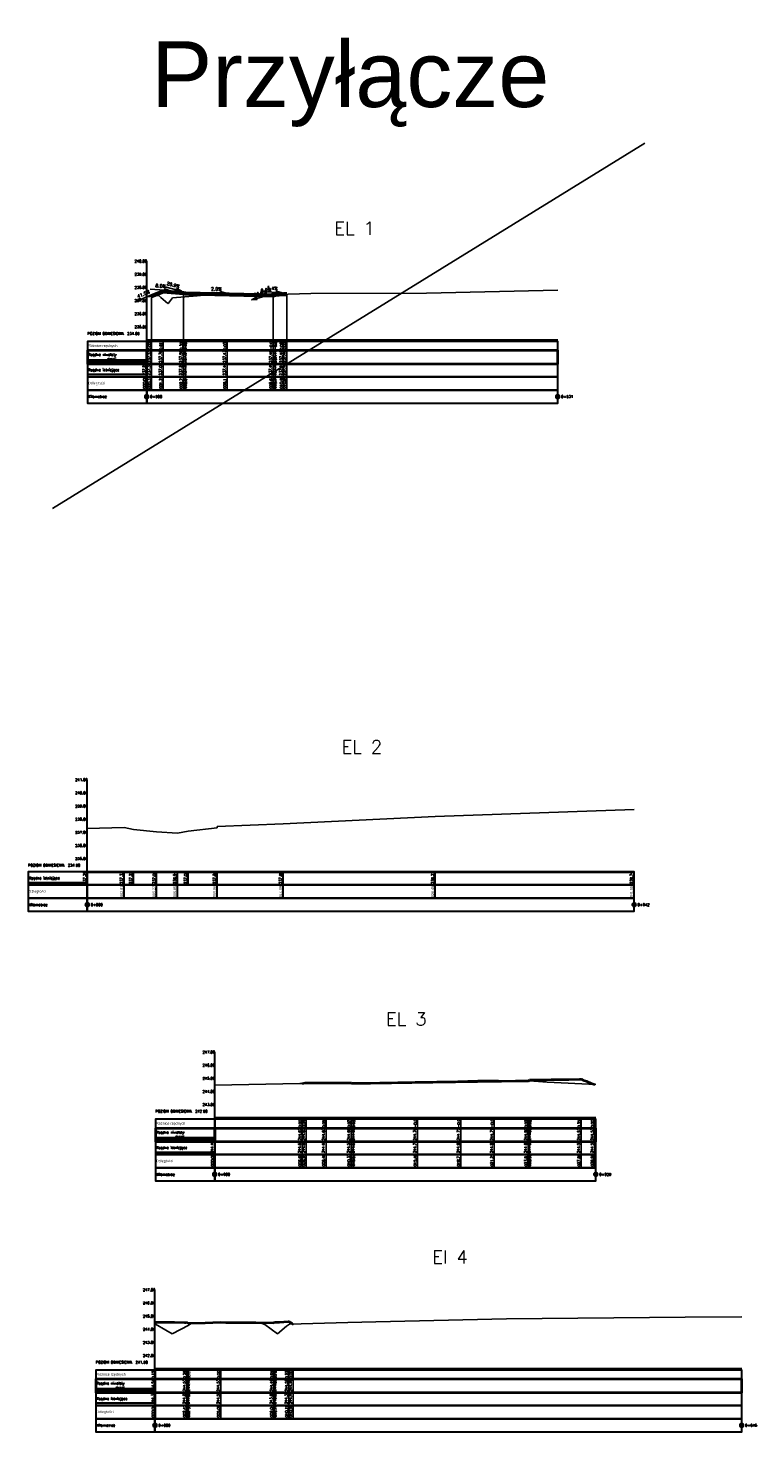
# Model space of a CAD drawing. Header units: metres. Extents: x 6535164 to 6537212, y 5563307 to 5565590.
# Tile 19 of 24: x 6536793 to 6536848, y 5563889 to 5563996. Entities that reach past the tile are written whole.
import ezdxf

# ---------------------------------------------------------------- set-up
doc = ezdxf.new("R2010")
doc.units = ezdxf.units.M
for name, color, linetype in [('C-DROGI-PROFILE', 7, 'Continuous'), ('C-DROGI-PROFILE-ETYKIETY', 7, 'Continuous'), ('C-DROGI-PROFILE-WIDOKI', 7, 'Continuous'), ('C-DROGI-PROFILE-WIDOKI-ETYKIETY', 7, 'Continuous')]:
    doc.layers.add(name, color=color, linetype=linetype)
doc.styles.add('arial', font='arial.ttf', dxfattribs={"height": 2})
doc.styles.add('MtXpl_Microsoft_Sans', font='micross.ttf')
doc.styles.get("Standard").update_dxf_attribs({"font": 'simplex.shx'})

msp = doc.modelspace()

# ---------------------------------------------------------------- hatches: boundary and pattern name
for points in [[(6536801.741, 5563975.27), (6536801.664, 5563975.455), (6536801.308, 5563975.198)], [(6536803.534, 5563976.155), (6536803.518, 5563975.955), (6536803.952, 5563976.021)], [(6536804.436, 5563976.186), (6536804.384, 5563975.993), (6536804.823, 5563975.979)], [(6536807.775, 5563975.947), (6536807.771, 5563975.747), (6536808.201, 5563975.838)], [(6536810.559, 5563975.34), (6536810.507, 5563975.533), (6536810.12, 5563975.326)], [(6536810.912, 5563975.626), (6536810.896, 5563975.826), (6536810.478, 5563975.692)], [(6536812.029, 5563975.987), (6536812.018, 5563975.787), (6536812.451, 5563975.864)]]:
    msp.add_hatch(color=256).paths.add_polyline_path(points)
at = {"linetype": 'ByBlock', "lineweight": -2}
for points in [[(6536802.162, 5563968.072), (6536802.162, 5563968.115, 0.4142136), (6536802.012, 5563967.965, 0.4142136), (6536802.162, 5563967.815), (6536802.162, 5563967.858, -0.4142136), (6536802.055, 5563967.965, -0.4142136)], [(6536802.162, 5563967.858, 0.4142136), (6536802.269, 5563967.965, 0.4142136), (6536802.162, 5563968.072)], [(6536833.395, 5563968.072), (6536833.395, 5563968.115, 0.4142136), (6536833.245, 5563967.965, 0.4142136), (6536833.395, 5563967.815), (6536833.395, 5563967.858, -0.4142136), (6536833.288, 5563967.965, -0.4142136)], [(6536833.395, 5563967.858, 0.4142136), (6536833.502, 5563967.965, 0.4142136), (6536833.395, 5563968.072)], [(6536797.648, 5563929.45), (6536797.648, 5563929.493, 0.4142136), (6536797.498, 5563929.343, 0.4142136), (6536797.648, 5563929.193), (6536797.648, 5563929.236, -0.4142136), (6536797.541, 5563929.343, -0.4142136)], [(6536797.648, 5563929.236, 0.4142136), (6536797.755, 5563929.343, 0.4142136), (6536797.648, 5563929.45)], [(6536839.197, 5563929.45), (6536839.197, 5563929.493, 0.4142136), (6536839.047, 5563929.343, 0.4142136), (6536839.197, 5563929.193), (6536839.197, 5563929.236, -0.4142136), (6536839.09, 5563929.343, -0.4142136)], [(6536839.197, 5563929.236, 0.4142136), (6536839.304, 5563929.343, 0.4142136), (6536839.197, 5563929.45)], [(6536807.327, 5563908.951), (6536807.327, 5563908.994, 0.4142136), (6536807.177, 5563908.844, 0.4142136), (6536807.327, 5563908.694), (6536807.327, 5563908.736, -0.4142136), (6536807.219, 5563908.844, -0.4142136)], [(6536836.288, 5563908.951), (6536836.288, 5563908.994, 0.4142136), (6536836.138, 5563908.844, 0.4142136), (6536836.288, 5563908.694), (6536836.288, 5563908.736, -0.4142136), (6536836.181, 5563908.844, -0.4142136)], [(6536807.327, 5563908.736, 0.4142136), (6536807.434, 5563908.844, 0.4142136), (6536807.327, 5563908.951)], [(6536836.288, 5563908.736, 0.4142136), (6536836.395, 5563908.844, 0.4142136), (6536836.288, 5563908.951)], [(6536802.788, 5563889.873), (6536802.788, 5563889.916, 0.4142136), (6536802.638, 5563889.766, 0.4142136), (6536802.788, 5563889.616), (6536802.788, 5563889.659, -0.4142136), (6536802.681, 5563889.766, -0.4142136)], [(6536802.788, 5563889.659, 0.4142136), (6536802.896, 5563889.766, 0.4142136), (6536802.788, 5563889.873)], [(6536847.374, 5563889.873), (6536847.374, 5563889.916, 0.4142136), (6536847.224, 5563889.766, 0.4142136), (6536847.374, 5563889.616), (6536847.374, 5563889.659, -0.4142136), (6536847.267, 5563889.766, -0.4142136)], [(6536847.374, 5563889.659, 0.4142136), (6536847.481, 5563889.766, 0.4142136), (6536847.374, 5563889.873)]]:
    msp.add_hatch(color=0, dxfattribs=at).paths.add_polyline_path(points)

# ---------------------------------------------------------------- linework, layer by layer
at = {"color": 6}
msp.add_line((6536795.015, 5563959.462), (6536840.017, 5563987.232), dxfattribs=at)
for p, q in [((6536803.352, 5563976.374), (6536804.41, 5563976.09)), ((6536801.308, 5563975.198), (6536801.664, 5563975.455)), ((6536801.308, 5563975.198), (6536801.741, 5563975.27)), ((6536801.741, 5563975.27), (6536801.664, 5563975.455)), ((6536802.714, 5563975.782), (6536801.703, 5563975.362)), ((6536802.434, 5563976.142), (6536803.526, 5563976.055)), ((6536803.534, 5563976.155), (6536803.518, 5563975.955)), ((6536803.952, 5563976.021), (6536803.518, 5563975.955)), ((6536803.952, 5563976.021), (6536803.534, 5563976.155)), ((6536804.436, 5563976.186), (6536804.384, 5563975.993)), ((6536804.823, 5563975.979), (6536804.384, 5563975.993)), ((6536804.823, 5563975.979), (6536804.436, 5563976.186)), ((6536806.678, 5563975.869), (6536807.773, 5563975.847)), ((6536807.775, 5563975.947), (6536807.771, 5563975.747)), ((6536808.201, 5563975.838), (6536807.771, 5563975.747)), ((6536808.201, 5563975.838), (6536807.775, 5563975.947)), ((6536810.12, 5563975.326), (6536810.507, 5563975.533)), ((6536810.12, 5563975.326), (6536810.559, 5563975.34)), ((6536810.478, 5563975.692), (6536810.896, 5563975.826)), ((6536810.478, 5563975.692), (6536810.912, 5563975.626)), ((6536810.559, 5563975.34), (6536810.507, 5563975.533)), ((6536811.591, 5563975.721), (6536810.533, 5563975.437)), ((6536810.912, 5563975.626), (6536810.896, 5563975.826)), ((6536811.996, 5563975.813), (6536810.904, 5563975.726)), ((6536810.93, 5563975.946), (6536812.024, 5563975.887)), ((6536812.029, 5563975.987), (6536812.018, 5563975.787)), ((6536812.451, 5563975.864), (6536812.018, 5563975.787)), ((6536812.451, 5563975.864), (6536812.029, 5563975.987))]:
    msp.add_line(p, q)
at = {"color": 0, "linetype": 'ByBlock', "lineweight": -2}
for p, q in [((6536802.162, 5563968.072), (6536802.162, 5563968.115)), ((6536802.162, 5563968.072), (6536802.162, 5563967.858)), ((6536802.162, 5563967.858), (6536802.162, 5563967.815)), ((6536833.395, 5563968.072), (6536833.395, 5563968.115)), ((6536833.395, 5563968.072), (6536833.395, 5563967.858)), ((6536833.395, 5563967.858), (6536833.395, 5563967.815)), ((6536797.648, 5563929.45), (6536797.648, 5563929.493)), ((6536797.648, 5563929.45), (6536797.648, 5563929.236)), ((6536839.197, 5563929.45), (6536839.197, 5563929.493)), ((6536839.197, 5563929.45), (6536839.197, 5563929.236)), ((6536797.648, 5563929.236), (6536797.648, 5563929.193)), ((6536839.197, 5563929.236), (6536839.197, 5563929.193)), ((6536807.327, 5563908.951), (6536807.327, 5563908.994)), ((6536836.288, 5563908.951), (6536836.288, 5563908.994)), ((6536807.327, 5563908.951), (6536807.327, 5563908.736)), ((6536807.327, 5563908.736), (6536807.327, 5563908.694)), ((6536836.288, 5563908.951), (6536836.288, 5563908.736)), ((6536836.288, 5563908.736), (6536836.288, 5563908.694)), ((6536802.788, 5563889.873), (6536802.788, 5563889.916)), ((6536802.788, 5563889.873), (6536802.788, 5563889.659)), ((6536847.374, 5563889.873), (6536847.374, 5563889.916)), ((6536847.374, 5563889.873), (6536847.374, 5563889.659)), ((6536802.788, 5563889.659), (6536802.788, 5563889.616)), ((6536847.374, 5563889.659), (6536847.374, 5563889.616))]:
    msp.add_line(p, q, dxfattribs=at)
at = {"lineweight": 30, "ltscale": 5}
msp.add_line((6536802.818, 5563897.466), (6536802.819, 5563897.609), dxfattribs=at)
at = {"color": 0, "linetype": 'ByBlock', "lineweight": -2}
for centre, radius in [((6536802.162, 5563967.965), 0.15), ((6536802.162, 5563967.965), 0.107), ((6536833.395, 5563967.965), 0.15), ((6536833.395, 5563967.965), 0.107), ((6536797.648, 5563929.343), 0.15), ((6536797.648, 5563929.343), 0.107), ((6536839.197, 5563929.343), 0.15), ((6536839.197, 5563929.343), 0.107), ((6536807.327, 5563908.844), 0.15), ((6536836.288, 5563908.844), 0.15), ((6536807.327, 5563908.844), 0.107), ((6536836.288, 5563908.844), 0.107), ((6536802.788, 5563889.766), 0.15), ((6536802.788, 5563889.766), 0.107), ((6536847.374, 5563889.766), 0.15), ((6536847.374, 5563889.766), 0.107)]:
    msp.add_circle(centre, radius, dxfattribs=at)
at = {"layer": 'C-DROGI-PROFILE', "color": 94, "linetype": 'Continuous', "lineweight": -3}
for p, q in [((6536802.162, 5563975.552), (6536802.63, 5563975.611)), ((6536802.63, 5563975.611), (6536803.074, 5563975.663)), ((6536803.074, 5563975.663), (6536803.248, 5563975.502)), ((6536803.248, 5563975.502), (6536803.776, 5563975.034)), ((6536803.81, 5563975.07), (6536804.128, 5563975.474)), ((6536804.128, 5563975.474), (6536805.994, 5563975.623)), ((6536805.994, 5563975.623), (6536806.792, 5563975.695)), ((6536806.792, 5563975.695), (6536807.006, 5563975.698)), ((6536807.006, 5563975.698), (6536810.902, 5563975.71)), ((6536810.902, 5563975.71), (6536811.201, 5563975.707)), ((6536811.201, 5563975.707), (6536811.585, 5563975.705)), ((6536811.585, 5563975.705), (6536812.048, 5563975.721)), ((6536812.048, 5563975.721), (6536814.641, 5563975.804)), ((6536814.641, 5563975.804), (6536823.435, 5563975.841)), ((6536823.435, 5563975.841), (6536833.395, 5563976.05)), ((6536803.776, 5563975.034), (6536803.81, 5563975.07)), ((6536812.538, 5563935.497), (6536824.094, 5563936.058)), ((6536824.094, 5563936.058), (6536839.197, 5563936.586)), ((6536797.648, 5563935.13), (6536800.458, 5563935.211)), ((6536800.458, 5563935.211), (6536801.148, 5563935.064)), ((6536801.148, 5563935.064), (6536802.918, 5563934.888)), ((6536802.918, 5563934.888), (6536804.498, 5563934.781)), ((6536804.498, 5563934.781), (6536805.318, 5563934.936)), ((6536805.318, 5563934.936), (6536807.512, 5563935.182)), ((6536807.512, 5563935.182), (6536807.519, 5563935.3)), ((6536807.519, 5563935.3), (6536812.538, 5563935.497)), ((6536807.327, 5563915.622), (6536813.807, 5563915.761)), ((6536813.807, 5563915.761), (6536813.873, 5563915.762)), ((6536813.873, 5563915.762), (6536813.945, 5563915.762)), ((6536813.945, 5563915.762), (6536813.948, 5563915.762)), ((6536813.948, 5563915.762), (6536814.037, 5563915.766)), ((6536814.037, 5563915.766), (6536814.071, 5563915.763)), ((6536814.071, 5563915.763), (6536814.125, 5563915.769)), ((6536814.125, 5563915.769), (6536814.477, 5563915.766)), ((6536814.477, 5563915.766), (6536814.917, 5563915.766)), ((6536814.917, 5563915.766), (6536817.842, 5563915.736)), ((6536817.842, 5563915.736), (6536819.23, 5563915.783)), ((6536819.23, 5563915.783), (6536820.291, 5563915.806)), ((6536820.291, 5563915.806), (6536821.37, 5563915.833)), ((6536821.37, 5563915.833), (6536823.625, 5563915.88)), ((6536823.625, 5563915.88), (6536824.168, 5563915.881)), ((6536824.168, 5563915.881), (6536824.174, 5563915.881)), ((6536824.174, 5563915.881), (6536825.048, 5563915.909)), ((6536825.048, 5563915.909), (6536827.334, 5563915.984)), ((6536827.334, 5563915.984), (6536828.885, 5563915.97)), ((6536828.885, 5563915.97), (6536830.226, 5563915.963)), ((6536830.226, 5563915.963), (6536830.842, 5563915.948)), ((6536830.842, 5563915.948), (6536831.249, 5563915.944)), ((6536831.249, 5563915.944), (6536832.584, 5563915.852)), ((6536832.584, 5563915.852), (6536836.288, 5563915.671)), ((6536802.788, 5563897.476), (6536802.818, 5563897.466)), ((6536802.818, 5563897.466), (6536803.621, 5563896.995)), ((6536804.088, 5563896.71), (6536805.366, 5563897.393)), ((6536805.366, 5563897.393), (6536805.425, 5563897.426)), ((6536805.425, 5563897.426), (6536805.594, 5563897.539)), ((6536805.594, 5563897.539), (6536805.826, 5563897.547)), ((6536805.826, 5563897.547), (6536808.181, 5563897.608)), ((6536808.181, 5563897.608), (6536810.385, 5563897.547)), ((6536810.385, 5563897.547), (6536810.522, 5563897.558)), ((6536810.522, 5563897.558), (6536810.523, 5563897.558)), ((6536810.523, 5563897.558), (6536810.653, 5563897.568)), ((6536810.653, 5563897.568), (6536810.716, 5563897.552)), ((6536810.716, 5563897.552), (6536811.015, 5563897.476)), ((6536811.015, 5563897.476), (6536811.055, 5563897.469)), ((6536811.055, 5563897.469), (6536811.126, 5563897.421)), ((6536811.126, 5563897.421), (6536812.099, 5563896.731)), ((6536812.099, 5563896.731), (6536812.793, 5563897.316)), ((6536812.793, 5563897.316), (6536813.002, 5563897.46)), ((6536813.002, 5563897.46), (6536817.443, 5563897.576)), ((6536817.443, 5563897.576), (6536819.586, 5563897.647)), ((6536819.586, 5563897.647), (6536829.493, 5563897.865)), ((6536829.493, 5563897.865), (6536843.092, 5563897.988)), ((6536843.092, 5563897.988), (6536847.374, 5563898.004)), ((6536803.621, 5563896.995), (6536804.088, 5563896.71))]:
    msp.add_line(p, q, dxfattribs=at)
at = {"layer": 'C-DROGI-PROFILE', "color": 10, "linetype": 'Continuous', "lineweight": 60}
for p, q in [((6536802.534, 5563975.599), (6536803.412, 5563975.964)), ((6536803.412, 5563975.964), (6536804.952, 5563975.84)), ((6536804.952, 5563975.84), (6536805.102, 5563975.8)), ((6536805.102, 5563975.8), (6536811.772, 5563975.667)), ((6536811.772, 5563975.667), (6536811.921, 5563975.707)), ((6536811.921, 5563975.707), (6536812.562, 5563975.758)), ((6536812.562, 5563975.758), (6536812.806, 5563975.745))]:
    msp.add_line(p, q, dxfattribs=at)
at = {"layer": 'C-DROGI-PROFILE', "color": 1, "linetype": 'Continuous', "lineweight": 40}
for p, q in [((6536813.978, 5563915.762), (6536814.197, 5563915.799)), ((6536814.197, 5563915.799), (6536814.262, 5563915.81)), ((6536814.262, 5563915.81), (6536814.282, 5563915.814)), ((6536814.282, 5563915.814), (6536814.966, 5563915.812)), ((6536814.966, 5563915.812), (6536815.166, 5563915.811)), ((6536815.166, 5563915.811), (6536815.713, 5563915.809)), ((6536815.713, 5563915.809), (6536816.145, 5563915.807)), ((6536816.145, 5563915.807), (6536816.382, 5563915.806)), ((6536816.382, 5563915.806), (6536816.84, 5563915.804)), ((6536816.84, 5563915.804), (6536816.89, 5563915.803)), ((6536816.89, 5563915.803), (6536817.136, 5563915.802)), ((6536817.136, 5563915.802), (6536817.2, 5563915.801)), ((6536817.2, 5563915.801), (6536817.377, 5563915.8)), ((6536817.377, 5563915.8), (6536817.562, 5563915.802)), ((6536817.562, 5563915.802), (6536817.7, 5563915.804)), ((6536817.7, 5563915.804), (6536817.76, 5563915.789)), ((6536817.76, 5563915.789), (6536817.861, 5563915.765)), ((6536817.861, 5563915.765), (6536818.105, 5563915.77)), ((6536818.105, 5563915.77), (6536818.14, 5563915.77)), ((6536818.14, 5563915.77), (6536818.984, 5563915.785)), ((6536818.984, 5563915.785), (6536819.157, 5563915.788)), ((6536819.157, 5563915.788), (6536819.869, 5563915.799)), ((6536819.869, 5563915.799), (6536820.19, 5563915.805)), ((6536820.19, 5563915.805), (6536820.76, 5563915.814)), ((6536820.76, 5563915.814), (6536821.238, 5563915.822)), ((6536821.238, 5563915.822), (6536821.657, 5563915.828)), ((6536821.657, 5563915.828), (6536822.303, 5563915.838)), ((6536822.303, 5563915.838), (6536822.561, 5563915.842)), ((6536822.561, 5563915.842), (6536823.387, 5563915.855)), ((6536823.387, 5563915.855), (6536823.454, 5563915.856)), ((6536823.454, 5563915.856), (6536823.909, 5563915.863)), ((6536823.909, 5563915.863), (6536824.21, 5563915.867)), ((6536824.21, 5563915.867), (6536824.47, 5563915.871)), ((6536824.47, 5563915.871), (6536824.49, 5563915.872)), ((6536824.49, 5563915.872), (6536824.589, 5563915.873)), ((6536824.589, 5563915.873), (6536825.615, 5563915.888)), ((6536825.615, 5563915.888), (6536826.361, 5563915.899)), ((6536826.361, 5563915.899), (6536826.726, 5563915.904)), ((6536826.726, 5563915.904), (6536826.74, 5563915.904)), ((6536826.74, 5563915.904), (6536826.763, 5563915.904)), ((6536826.763, 5563915.904), (6536826.764, 5563915.904)), ((6536826.764, 5563915.904), (6536827.292, 5563915.912)), ((6536826.764, 5563915.904), (6536826.764, 5563915.904)), ((6536827.292, 5563915.912), (6536827.936, 5563915.921)), ((6536827.936, 5563915.921), (6536828.403, 5563915.927)), ((6536828.403, 5563915.927), (6536829.134, 5563915.937)), ((6536829.134, 5563915.937), (6536830.185, 5563915.951)), ((6536830.185, 5563915.951), (6536830.361, 5563915.954)), ((6536830.361, 5563915.954), (6536831.183, 5563915.965)), ((6536831.183, 5563915.965), (6536831.183, 5563915.926)), ((6536831.183, 5563915.905), (6536831.202, 5563915.945)), ((6536831.183, 5563915.926), (6536831.183, 5563915.905)), ((6536831.202, 5563915.945), (6536831.24, 5563916.025)), ((6536831.24, 5563916.025), (6536831.434, 5563916.025)), ((6536831.434, 5563916.025), (6536831.467, 5563916.025)), ((6536831.467, 5563916.025), (6536831.619, 5563916.027)), ((6536831.619, 5563916.027), (6536832.525, 5563916.039)), ((6536832.525, 5563916.039), (6536832.908, 5563916.044)), ((6536832.908, 5563916.044), (6536833.745, 5563916.054)), ((6536833.745, 5563916.054), (6536834.232, 5563916.061)), ((6536834.232, 5563916.061), (6536835.051, 5563916.071)), ((6536835.051, 5563916.071), (6536835.051, 5563916.071)), ((6536835.051, 5563916.071), (6536835.051, 5563916.071)), ((6536835.051, 5563916.071), (6536835.101, 5563916.071)), ((6536835.101, 5563916.071), (6536835.189, 5563916.071)), ((6536835.189, 5563916.071), (6536835.192, 5563916.072)), ((6536835.192, 5563916.072), (6536835.193, 5563916.072)), ((6536835.193, 5563916.072), (6536835.34, 5563916.015)), ((6536835.34, 5563916.015), (6536835.594, 5563915.917)), ((6536835.594, 5563915.917), (6536835.918, 5563915.789)), ((6536835.918, 5563915.789), (6536836.207, 5563915.675)), ((6536802.788, 5563897.609), (6536803.299, 5563897.607)), ((6536803.299, 5563897.607), (6536803.706, 5563897.605)), ((6536803.706, 5563897.605), (6536803.949, 5563897.603)), ((6536803.949, 5563897.603), (6536804.281, 5563897.601)), ((6536804.281, 5563897.601), (6536805.03, 5563897.596)), ((6536805.03, 5563897.596), (6536805.06, 5563897.596)), ((6536805.06, 5563897.596), (6536805.133, 5563897.596)), ((6536805.133, 5563897.596), (6536805.142, 5563897.596)), ((6536805.142, 5563897.596), (6536805.283, 5563897.597)), ((6536805.283, 5563897.597), (6536805.289, 5563897.578)), ((6536805.289, 5563897.578), (6536805.32, 5563897.478)), ((6536805.32, 5563897.537), (6536806.598, 5563897.569)), ((6536805.32, 5563897.489), (6536805.32, 5563897.537)), ((6536805.32, 5563897.478), (6536805.32, 5563897.489)), ((6536806.598, 5563897.569), (6536807.771, 5563897.598)), ((6536807.771, 5563897.598), (6536808.165, 5563897.595)), ((6536808.165, 5563897.595), (6536808.369, 5563897.593)), ((6536808.369, 5563897.593), (6536809.038, 5563897.586)), ((6536809.038, 5563897.586), (6536810.443, 5563897.573)), ((6536810.443, 5563897.573), (6536811.833, 5563897.558)), ((6536811.833, 5563897.558), (6536811.856, 5563897.574)), ((6536811.856, 5563897.574), (6536811.89, 5563897.598)), ((6536811.89, 5563897.598), (6536811.962, 5563897.599)), ((6536811.962, 5563897.599), (6536812.003, 5563897.599)), ((6536812.003, 5563897.599), (6536812.243, 5563897.613)), ((6536812.243, 5563897.613), (6536812.918, 5563897.653)), ((6536812.918, 5563897.653), (6536812.967, 5563897.656)), ((6536812.967, 5563897.656), (6536813.203, 5563897.516)), ((6536813.203, 5563897.516), (6536813.328, 5563897.442))]:
    msp.add_line(p, q, dxfattribs=at)
at = {"layer": 'C-DROGI-PROFILE-ETYKIETY', "color": 8, "linetype": 'Continuous', "lineweight": -3}
for p, q in [((6536802.534, 5563975.599), (6536802.534, 5563972.265)), ((6536804.952, 5563975.84), (6536804.952, 5563972.265)), ((6536811.772, 5563975.667), (6536811.772, 5563972.265)), ((6536812.806, 5563975.745), (6536812.806, 5563972.265))]:
    msp.add_line(p, q, dxfattribs=at)
at = {"layer": 'C-DROGI-PROFILE-WIDOKI', "color": 7, "linetype": 'Continuous', "lineweight": 30}
for p, q in [((6536802.012, 5563978.265), (6536802.162, 5563978.265)), ((6536802.112, 5563978.015), (6536802.212, 5563978.015)), ((6536802.112, 5563977.765), (6536802.212, 5563977.765)), ((6536802.112, 5563977.515), (6536802.212, 5563977.515)), ((6536802.162, 5563972.265), (6536802.162, 5563978.265)), ((6536802.012, 5563977.265), (6536802.162, 5563977.265)), ((6536802.012, 5563976.265), (6536802.162, 5563976.265)), ((6536802.112, 5563977.015), (6536802.212, 5563977.015)), ((6536802.112, 5563976.765), (6536802.212, 5563976.765)), ((6536802.112, 5563976.515), (6536802.212, 5563976.515)), ((6536802.012, 5563975.265), (6536802.162, 5563975.265)), ((6536802.112, 5563976.015), (6536802.212, 5563976.015)), ((6536802.112, 5563975.765), (6536802.212, 5563975.765)), ((6536802.112, 5563975.515), (6536802.212, 5563975.515)), ((6536802.012, 5563974.265), (6536802.162, 5563974.265)), ((6536802.112, 5563975.015), (6536802.212, 5563975.015)), ((6536802.112, 5563974.765), (6536802.212, 5563974.765)), ((6536802.112, 5563974.515), (6536802.212, 5563974.515)), ((6536802.012, 5563973.265), (6536802.162, 5563973.265)), ((6536802.112, 5563974.015), (6536802.212, 5563974.015)), ((6536802.112, 5563973.765), (6536802.212, 5563973.765)), ((6536802.112, 5563973.515), (6536802.212, 5563973.515)), ((6536802.112, 5563973.015), (6536802.212, 5563973.015)), ((6536802.112, 5563972.765), (6536802.212, 5563972.765)), ((6536802.112, 5563972.515), (6536802.212, 5563972.515)), ((6536802.162, 5563971.465), (6536802.162, 5563972.165)), ((6536833.395, 5563971.465), (6536833.395, 5563972.165)), ((6536802.162, 5563969.465), (6536802.162, 5563970.465)), ((6536833.395, 5563969.465), (6536833.395, 5563970.465)), ((6536802.162, 5563968.465), (6536802.162, 5563969.465)), ((6536833.395, 5563968.465), (6536833.395, 5563969.465)), ((6536802.162, 5563967.465), (6536802.162, 5563968.465)), ((6536833.395, 5563967.465), (6536833.395, 5563968.465)), ((6536797.498, 5563938.843), (6536797.648, 5563938.843)), ((6536797.498, 5563937.843), (6536797.648, 5563937.843)), ((6536797.598, 5563938.593), (6536797.698, 5563938.593)), ((6536797.598, 5563938.343), (6536797.698, 5563938.343)), ((6536797.598, 5563938.093), (6536797.698, 5563938.093)), ((6536797.648, 5563931.843), (6536797.648, 5563938.843)), ((6536797.498, 5563936.843), (6536797.648, 5563936.843)), ((6536797.598, 5563937.593), (6536797.698, 5563937.593)), ((6536797.598, 5563937.343), (6536797.698, 5563937.343)), ((6536797.598, 5563937.093), (6536797.698, 5563937.093)), ((6536797.498, 5563935.843), (6536797.648, 5563935.843)), ((6536797.598, 5563936.593), (6536797.698, 5563936.593)), ((6536797.598, 5563936.343), (6536797.698, 5563936.343)), ((6536797.598, 5563936.093), (6536797.698, 5563936.093)), ((6536797.498, 5563934.843), (6536797.648, 5563934.843)), ((6536797.598, 5563935.593), (6536797.698, 5563935.593)), ((6536797.598, 5563935.343), (6536797.698, 5563935.343)), ((6536797.598, 5563935.093), (6536797.698, 5563935.093)), ((6536797.498, 5563933.843), (6536797.648, 5563933.843)), ((6536797.598, 5563934.593), (6536797.698, 5563934.593)), ((6536797.598, 5563934.343), (6536797.698, 5563934.343)), ((6536797.598, 5563934.093), (6536797.698, 5563934.093)), ((6536797.598, 5563933.593), (6536797.698, 5563933.593)), ((6536797.498, 5563932.843), (6536797.648, 5563932.843)), ((6536797.598, 5563933.343), (6536797.698, 5563933.343)), ((6536797.598, 5563933.093), (6536797.698, 5563933.093)), ((6536797.598, 5563932.593), (6536797.698, 5563932.593)), ((6536797.598, 5563932.343), (6536797.698, 5563932.343)), ((6536797.598, 5563932.093), (6536797.698, 5563932.093)), ((6536797.648, 5563928.843), (6536797.648, 5563929.843)), ((6536839.197, 5563928.843), (6536839.197, 5563929.843)), ((6536807.177, 5563918.144), (6536807.327, 5563918.144)), ((6536807.277, 5563917.894), (6536807.377, 5563917.894)), ((6536807.277, 5563917.644), (6536807.377, 5563917.644)), ((6536807.327, 5563913.144), (6536807.327, 5563918.144)), ((6536807.177, 5563917.144), (6536807.327, 5563917.144)), ((6536807.277, 5563917.394), (6536807.377, 5563917.394)), ((6536807.277, 5563916.894), (6536807.377, 5563916.894)), ((6536807.277, 5563916.644), (6536807.377, 5563916.644)), ((6536807.177, 5563916.144), (6536807.327, 5563916.144)), ((6536807.277, 5563916.394), (6536807.377, 5563916.394)), ((6536807.277, 5563915.894), (6536807.377, 5563915.894)), ((6536807.277, 5563915.644), (6536807.377, 5563915.644)), ((6536807.277, 5563915.394), (6536807.377, 5563915.394)), ((6536807.177, 5563915.144), (6536807.327, 5563915.144)), ((6536807.277, 5563914.894), (6536807.377, 5563914.894)), ((6536807.277, 5563914.644), (6536807.377, 5563914.644)), ((6536807.277, 5563914.394), (6536807.377, 5563914.394)), ((6536807.177, 5563914.144), (6536807.327, 5563914.144)), ((6536807.277, 5563913.894), (6536807.377, 5563913.894)), ((6536807.277, 5563913.644), (6536807.377, 5563913.644)), ((6536807.277, 5563913.394), (6536807.377, 5563913.394)), ((6536807.327, 5563912.344), (6536807.327, 5563913.044)), ((6536836.288, 5563912.344), (6536836.288, 5563913.044)), ((6536807.327, 5563910.344), (6536807.327, 5563911.344)), ((6536836.288, 5563910.344), (6536836.288, 5563911.344)), ((6536807.327, 5563909.344), (6536807.327, 5563910.344)), ((6536836.288, 5563909.344), (6536836.288, 5563910.344)), ((6536807.327, 5563908.344), (6536807.327, 5563909.344)), ((6536836.288, 5563908.344), (6536836.288, 5563909.344)), ((6536802.638, 5563900.066), (6536802.788, 5563900.066)), ((6536802.738, 5563899.816), (6536802.838, 5563899.816)), ((6536802.738, 5563899.566), (6536802.838, 5563899.566)), ((6536802.788, 5563894.066), (6536802.788, 5563900.066)), ((6536802.638, 5563899.066), (6536802.788, 5563899.066)), ((6536802.738, 5563899.316), (6536802.838, 5563899.316)), ((6536802.738, 5563898.816), (6536802.838, 5563898.816)), ((6536802.738, 5563898.566), (6536802.838, 5563898.566)), ((6536802.738, 5563898.316), (6536802.838, 5563898.316)), ((6536802.638, 5563898.066), (6536802.788, 5563898.066)), ((6536802.738, 5563897.816), (6536802.838, 5563897.816)), ((6536802.738, 5563897.566), (6536802.838, 5563897.566)), ((6536802.738, 5563897.316), (6536802.838, 5563897.316)), ((6536802.638, 5563897.066), (6536802.788, 5563897.066)), ((6536802.738, 5563896.816), (6536802.838, 5563896.816)), ((6536802.738, 5563896.566), (6536802.838, 5563896.566)), ((6536802.738, 5563896.316), (6536802.838, 5563896.316)), ((6536802.638, 5563896.066), (6536802.788, 5563896.066)), ((6536802.738, 5563895.816), (6536802.838, 5563895.816)), ((6536802.738, 5563895.566), (6536802.838, 5563895.566)), ((6536802.738, 5563895.316), (6536802.838, 5563895.316)), ((6536802.638, 5563895.066), (6536802.788, 5563895.066)), ((6536802.738, 5563894.816), (6536802.838, 5563894.816)), ((6536802.738, 5563894.566), (6536802.838, 5563894.566)), ((6536802.738, 5563894.316), (6536802.838, 5563894.316)), ((6536802.788, 5563893.266), (6536802.788, 5563893.966)), ((6536847.374, 5563893.266), (6536847.374, 5563893.966)), ((6536802.788, 5563891.266), (6536802.788, 5563892.266)), ((6536847.374, 5563891.266), (6536847.374, 5563892.266)), ((6536802.788, 5563890.266), (6536802.788, 5563891.266)), ((6536847.374, 5563890.266), (6536847.374, 5563891.266)), ((6536802.788, 5563889.266), (6536802.788, 5563890.266)), ((6536847.374, 5563889.266), (6536847.374, 5563890.266))]:
    msp.add_line(p, q, dxfattribs=at)
at = {"layer": 'C-DROGI-PROFILE-WIDOKI', "color": 7, "linetype": 'Continuous', "lineweight": 40}
for p, q in [((6536802.162, 5563972.265), (6536833.395, 5563972.265)), ((6536797.648, 5563931.843), (6536839.197, 5563931.843)), ((6536807.327, 5563913.144), (6536836.288, 5563913.144)), ((6536802.788, 5563894.066), (6536847.374, 5563894.066))]:
    msp.add_line(p, q, dxfattribs=at)
at = {"layer": 'C-DROGI-PROFILE-WIDOKI', "color": 1, "linetype": 'Continuous', "lineweight": 30}
for p, q in [((6536802.162, 5563970.465), (6536802.162, 5563971.465)), ((6536833.395, 5563970.465), (6536833.395, 5563971.465)), ((6536807.327, 5563911.344), (6536807.327, 5563912.344)), ((6536836.288, 5563911.344), (6536836.288, 5563912.344)), ((6536802.788, 5563892.266), (6536802.788, 5563893.266)), ((6536847.374, 5563892.266), (6536847.374, 5563893.266))]:
    msp.add_line(p, q, dxfattribs=at)
at = {"layer": 'C-DROGI-PROFILE-WIDOKI', "color": 14, "linetype": 'Continuous', "lineweight": 60}
for p, q in [((6536797.662, 5563970.665), (6536802.162, 5563970.665)), ((6536802.827, 5563911.544), (6536807.327, 5563911.544)), ((6536798.288, 5563892.466), (6536802.788, 5563892.466))]:
    msp.add_line(p, q, dxfattribs=at)
at = {"layer": 'C-DROGI-PROFILE-WIDOKI', "color": 104, "linetype": 'Continuous', "lineweight": 30}
for p, q in [((6536797.662, 5563969.665), (6536802.162, 5563969.665)), ((6536793.148, 5563931.043), (6536797.648, 5563931.043)), ((6536802.827, 5563910.544), (6536807.327, 5563910.544)), ((6536798.288, 5563891.466), (6536802.788, 5563891.466))]:
    msp.add_line(p, q, dxfattribs=at)
at = {"layer": 'C-DROGI-PROFILE-WIDOKI', "color": 250, "linetype": 'Continuous', "lineweight": 30}
for p, q in [((6536797.648, 5563930.843), (6536797.648, 5563931.843)), ((6536800.458, 5563930.843), (6536800.458, 5563931.843)), ((6536801.148, 5563930.843), (6536801.148, 5563931.843)), ((6536802.918, 5563930.843), (6536802.918, 5563931.843)), ((6536804.498, 5563930.843), (6536804.498, 5563931.843)), ((6536805.318, 5563930.843), (6536805.318, 5563931.843)), ((6536807.512, 5563930.843), (6536807.512, 5563931.843)), ((6536807.519, 5563930.843), (6536807.519, 5563931.843)), ((6536812.538, 5563930.843), (6536812.538, 5563931.843)), ((6536824.094, 5563930.843), (6536824.094, 5563931.843)), ((6536839.197, 5563930.843), (6536839.197, 5563931.843)), ((6536800.458, 5563929.843), (6536800.458, 5563930.843)), ((6536802.918, 5563929.843), (6536802.918, 5563930.843)), ((6536804.498, 5563929.843), (6536804.498, 5563930.843)), ((6536807.512, 5563929.843), (6536807.512, 5563930.843)), ((6536812.538, 5563929.843), (6536812.538, 5563930.843)), ((6536824.094, 5563929.843), (6536824.094, 5563930.843)), ((6536839.197, 5563929.843), (6536839.197, 5563930.843))]:
    msp.add_line(p, q, dxfattribs=at)
at = {"layer": 'C-DROGI-PROFILE-WIDOKI', "color": 7, "linetype": 'Continuous', "lineweight": 30}
for points in [[(6536802.162, 5563971.465), (6536802.162, 5563972.165), (6536797.662, 5563972.165), (6536797.662, 5563971.465)], [(6536802.162, 5563971.465), (6536833.395, 5563971.465), (6536833.395, 5563972.165), (6536802.162, 5563972.165)], [(6536802.162, 5563969.465), (6536802.162, 5563970.465), (6536797.662, 5563970.465), (6536797.662, 5563969.465)], [(6536802.162, 5563969.465), (6536833.395, 5563969.465), (6536833.395, 5563970.465), (6536802.162, 5563970.465)], [(6536802.162, 5563968.465), (6536802.162, 5563969.465), (6536797.662, 5563969.465), (6536797.662, 5563968.465)], [(6536802.162, 5563968.465), (6536833.395, 5563968.465), (6536833.395, 5563969.465), (6536802.162, 5563969.465)], [(6536802.162, 5563967.465), (6536802.162, 5563968.465), (6536797.662, 5563968.465), (6536797.662, 5563967.465)], [(6536802.162, 5563967.465), (6536833.395, 5563967.465), (6536833.395, 5563968.465), (6536802.162, 5563968.465)], [(6536797.648, 5563930.843), (6536797.648, 5563931.843), (6536793.148, 5563931.843), (6536793.148, 5563930.843)], [(6536797.648, 5563930.843), (6536839.197, 5563930.843), (6536839.197, 5563931.843), (6536797.648, 5563931.843)], [(6536797.648, 5563929.843), (6536797.648, 5563930.843), (6536793.148, 5563930.843), (6536793.148, 5563929.843)], [(6536797.648, 5563929.843), (6536839.197, 5563929.843), (6536839.197, 5563930.843), (6536797.648, 5563930.843)], [(6536797.648, 5563928.843), (6536797.648, 5563929.843), (6536793.148, 5563929.843), (6536793.148, 5563928.843)], [(6536797.648, 5563928.843), (6536839.197, 5563928.843), (6536839.197, 5563929.843), (6536797.648, 5563929.843)], [(6536807.327, 5563912.344), (6536807.327, 5563913.044), (6536802.827, 5563913.044), (6536802.827, 5563912.344)], [(6536807.327, 5563912.344), (6536836.288, 5563912.344), (6536836.288, 5563913.044), (6536807.327, 5563913.044)], [(6536807.327, 5563910.344), (6536807.327, 5563911.344), (6536802.827, 5563911.344), (6536802.827, 5563910.344)], [(6536807.327, 5563910.344), (6536836.288, 5563910.344), (6536836.288, 5563911.344), (6536807.327, 5563911.344)], [(6536807.327, 5563909.344), (6536807.327, 5563910.344), (6536802.827, 5563910.344), (6536802.827, 5563909.344)], [(6536807.327, 5563909.344), (6536836.288, 5563909.344), (6536836.288, 5563910.344), (6536807.327, 5563910.344)], [(6536807.327, 5563908.344), (6536807.327, 5563909.344), (6536802.827, 5563909.344), (6536802.827, 5563908.344)], [(6536807.327, 5563908.344), (6536836.288, 5563908.344), (6536836.288, 5563909.344), (6536807.327, 5563909.344)], [(6536802.788, 5563893.266), (6536802.788, 5563893.966), (6536798.288, 5563893.966), (6536798.288, 5563893.266)], [(6536802.788, 5563893.266), (6536847.374, 5563893.266), (6536847.374, 5563893.966), (6536802.788, 5563893.966)], [(6536802.788, 5563891.266), (6536802.788, 5563892.266), (6536798.288, 5563892.266), (6536798.288, 5563891.266)], [(6536802.788, 5563891.266), (6536847.374, 5563891.266), (6536847.374, 5563892.266), (6536802.788, 5563892.266)], [(6536802.788, 5563890.266), (6536802.788, 5563891.266), (6536798.288, 5563891.266), (6536798.288, 5563890.266)], [(6536802.788, 5563890.266), (6536847.374, 5563890.266), (6536847.374, 5563891.266), (6536802.788, 5563891.266)], [(6536802.788, 5563889.266), (6536802.788, 5563890.266), (6536798.288, 5563890.266), (6536798.288, 5563889.266)], [(6536802.788, 5563889.266), (6536847.374, 5563889.266), (6536847.374, 5563890.266), (6536802.788, 5563890.266)]]:
    msp.add_3dface(points, dxfattribs=at)
at = {"layer": 'C-DROGI-PROFILE-WIDOKI', "color": 1, "linetype": 'Continuous', "lineweight": 40}
for points in [[(6536802.162, 5563970.465), (6536802.162, 5563971.465), (6536797.662, 5563971.465), (6536797.662, 5563970.465)], [(6536802.162, 5563970.465), (6536833.395, 5563970.465), (6536833.395, 5563971.465), (6536802.162, 5563971.465)], [(6536807.327, 5563911.344), (6536807.327, 5563912.344), (6536802.827, 5563912.344), (6536802.827, 5563911.344)], [(6536807.327, 5563911.344), (6536836.288, 5563911.344), (6536836.288, 5563912.344), (6536807.327, 5563912.344)], [(6536802.788, 5563892.266), (6536802.788, 5563893.266), (6536798.288, 5563893.266), (6536798.288, 5563892.266)], [(6536802.788, 5563892.266), (6536847.374, 5563892.266), (6536847.374, 5563893.266), (6536802.788, 5563893.266)]]:
    msp.add_3dface(points, dxfattribs=at)
at = {"layer": 'C-DROGI-PROFILE-WIDOKI-ETYKIETY', "color": 7, "linetype": 'Continuous', "lineweight": -3}
for p, q in [((6536802.162, 5563972.165), (6536802.162, 5563969.465)), ((6536802.534, 5563972.165), (6536802.534, 5563969.465)), ((6536803.412, 5563972.165), (6536803.412, 5563969.465)), ((6536804.952, 5563972.165), (6536804.952, 5563969.465)), ((6536805.102, 5563972.165), (6536805.102, 5563969.465)), ((6536808.27, 5563972.165), (6536808.27, 5563969.465)), ((6536811.772, 5563972.165), (6536811.772, 5563969.465)), ((6536811.921, 5563972.165), (6536811.921, 5563969.465)), ((6536812.562, 5563972.165), (6536812.562, 5563969.465)), ((6536812.806, 5563972.165), (6536812.806, 5563969.465)), ((6536802.162, 5563968.465), (6536802.162, 5563969.465)), ((6536802.534, 5563968.465), (6536802.534, 5563969.465)), ((6536803.412, 5563968.465), (6536803.412, 5563969.465)), ((6536804.952, 5563968.465), (6536804.952, 5563969.465)), ((6536805.102, 5563968.465), (6536805.102, 5563969.465)), ((6536808.27, 5563968.465), (6536808.27, 5563969.465)), ((6536811.772, 5563968.465), (6536811.772, 5563969.465)), ((6536811.921, 5563968.465), (6536811.921, 5563969.465)), ((6536812.562, 5563968.465), (6536812.562, 5563969.465)), ((6536812.806, 5563968.465), (6536812.806, 5563969.465)), ((6536807.327, 5563913.044), (6536807.327, 5563910.344)), ((6536813.978, 5563913.044), (6536813.978, 5563910.344)), ((6536814.272, 5563913.044), (6536814.272, 5563910.344)), ((6536815.787, 5563913.044), (6536815.787, 5563910.344)), ((6536817.7, 5563913.044), (6536817.7, 5563910.344)), ((6536817.861, 5563913.044), (6536817.861, 5563910.344)), ((6536822.73, 5563913.044), (6536822.73, 5563910.344)), ((6536826.035, 5563913.044), (6536826.035, 5563910.344)), ((6536828.572, 5563913.044), (6536828.572, 5563910.344)), ((6536831.16, 5563913.044), (6536831.16, 5563910.344)), ((6536831.253, 5563913.044), (6536831.253, 5563910.344)), ((6536835.185, 5563913.044), (6536835.185, 5563910.344)), ((6536836.202, 5563913.044), (6536836.202, 5563910.344)), ((6536807.327, 5563909.344), (6536807.327, 5563910.344)), ((6536813.978, 5563909.344), (6536813.978, 5563910.344)), ((6536814.272, 5563909.344), (6536814.272, 5563910.344)), ((6536815.787, 5563909.344), (6536815.787, 5563910.344)), ((6536817.7, 5563909.344), (6536817.7, 5563910.344)), ((6536817.861, 5563909.344), (6536817.861, 5563910.344)), ((6536822.73, 5563909.344), (6536822.73, 5563910.344)), ((6536826.035, 5563909.344), (6536826.035, 5563910.344)), ((6536828.572, 5563909.344), (6536828.572, 5563910.344)), ((6536831.16, 5563909.344), (6536831.16, 5563910.344)), ((6536831.253, 5563909.344), (6536831.253, 5563910.344)), ((6536835.185, 5563909.344), (6536835.185, 5563910.344)), ((6536836.202, 5563909.344), (6536836.202, 5563910.344)), ((6536802.829, 5563893.966), (6536802.829, 5563891.266)), ((6536805.212, 5563893.966), (6536805.212, 5563891.266)), ((6536805.32, 5563893.966), (6536805.32, 5563891.266)), ((6536807.786, 5563893.966), (6536807.786, 5563891.266)), ((6536811.833, 5563893.966), (6536811.833, 5563891.266)), ((6536811.89, 5563893.966), (6536811.89, 5563891.266)), ((6536812.967, 5563893.966), (6536812.967, 5563891.266)), ((6536813.286, 5563893.966), (6536813.286, 5563891.266)), ((6536802.829, 5563890.266), (6536802.829, 5563891.266)), ((6536805.212, 5563890.266), (6536805.212, 5563891.266)), ((6536805.32, 5563890.266), (6536805.32, 5563891.266)), ((6536807.786, 5563890.266), (6536807.786, 5563891.266)), ((6536811.833, 5563890.266), (6536811.833, 5563891.266)), ((6536811.89, 5563890.266), (6536811.89, 5563891.266)), ((6536812.967, 5563890.266), (6536812.967, 5563891.266)), ((6536813.286, 5563890.266), (6536813.286, 5563891.266))]:
    msp.add_line(p, q, dxfattribs=at)
at = {"layer": 'C-DROGI-PROFILE-WIDOKI-ETYKIETY', "color": 6, "linetype": 'Continuous', "lineweight": -3}
for centre in [(6536802.162, 5563972.265), (6536802.534, 5563972.265), (6536803.412, 5563972.265), (6536804.952, 5563972.265), (6536805.102, 5563972.265), (6536808.27, 5563972.265), (6536811.772, 5563972.265), (6536811.921, 5563972.265), (6536812.562, 5563972.265), (6536812.806, 5563972.265), (6536807.327, 5563913.144), (6536813.978, 5563913.144), (6536814.272, 5563913.144), (6536815.787, 5563913.144), (6536817.7, 5563913.144), (6536817.861, 5563913.144), (6536822.73, 5563913.144), (6536826.035, 5563913.144), (6536828.572, 5563913.144), (6536831.16, 5563913.144), (6536831.253, 5563913.144), (6536835.185, 5563913.144), (6536836.202, 5563913.144), (6536802.829, 5563894.066), (6536805.212, 5563894.066), (6536805.32, 5563894.066), (6536807.786, 5563894.066), (6536811.833, 5563894.066), (6536811.89, 5563894.066), (6536812.967, 5563894.066), (6536813.286, 5563894.066)]:
    msp.add_circle(centre, 0.025, dxfattribs=at)

# ---------------------------------------------------------------- texts
at = {"insert": (6536802.489, 5563994.981), "char_height": 5, "attachment_point": 1}
msp.add_mtext_dynamic_manual_height_columns('{\\fArial|b0|i0|c238|p34;\\C6;Przyłącze}', width=32.52093, gutter_width=1, heights=[0], dxfattribs=at)
at = {"layer": 'C-DROGI-PROFILE-ETYKIETY', "color": 1, "lineweight": 30}
for s, rotation, p in [('8.0%%%', 355.42608, (6536802.814, 5563976.284)), ('26.9%%%', 344.94385, (6536803.659, 5563976.47)), ('2.0%%%', 358.85424, (6536807.05, 5563976.033)), ('5.4%%%', 356.92405, (6536811.306, 5563976.098)), ('41.5%%%', 22.54065, (6536801.496, 5563975.462)), ('26.9%%%', 15.05616, (6536810.338, 5563975.562)), ('8.0%%%', 4.57392, (6536810.83, 5563975.892))]:
    msp.add_text(s, height=0.25, rotation=rotation, dxfattribs=at).set_placement(p)
at = {"layer": 'C-DROGI-PROFILE-WIDOKI', "color": 7, "lineweight": 30}
for s, height, p in [('EL 1', 1, (6536816.415, 5563980.266)), ('240.00', 0.2, (6536801.246, 5563978.166)), ('239.00', 0.2, (6536801.246, 5563977.166)), ('238.00', 0.2, (6536801.246, 5563976.166)), ('237.00', 0.2, (6536801.246, 5563975.166)), ('236.00', 0.2, (6536801.246, 5563974.166)), ('235.00', 0.2, (6536801.246, 5563973.166)), ('POZIOM ODNIESIENIA  234.00', 0.2, (6536797.663, 5563972.662)), ('Rzędne istniejące', 0.2, (6536797.715, 5563969.894)), ('Odległości', 0.2, (6536797.724, 5563968.893)), ('Kilometraż', 0.2, (6536797.717, 5563967.867)), ('EL 2', 1, (6536816.967, 5563940.844)), ('241.00', 0.2, (6536796.732, 5563938.744)), ('240.00', 0.2, (6536796.732, 5563937.744)), ('239.00', 0.2, (6536796.732, 5563936.744)), ('238.00', 0.2, (6536796.732, 5563935.744)), ('237.00', 0.2, (6536796.732, 5563934.744)), ('236.00', 0.2, (6536796.732, 5563933.744)), ('235.00', 0.2, (6536796.732, 5563932.744)), ('POZIOM ODNIESIENIA  234.00', 0.2, (6536793.149, 5563932.239)), ('Rzędne istniejące', 0.2, (6536793.201, 5563931.272)), ('Odległości', 0.2, (6536793.21, 5563930.27)), ('Kilometraż', 0.2, (6536793.203, 5563929.244)), ('EL 3', 1, (6536820.347, 5563920.161)), ('247.00', 0.2, (6536806.41, 5563918.045)), ('246.00', 0.2, (6536806.41, 5563917.045)), ('245.00', 0.2, (6536806.41, 5563916.045)), ('244.00', 0.2, (6536806.41, 5563915.045)), ('POZIOM ODNIESIENIA  242.00', 0.2, (6536802.827, 5563913.54)), ('243.00', 0.2, (6536806.41, 5563914.045)), ('Rzędne istniejące', 0.2, (6536802.88, 5563910.773)), ('Odległości', 0.2, (6536802.888, 5563909.771)), ('Kilometraż', 0.2, (6536802.881, 5563908.745)), ('El 4', 1, (6536823.856, 5563902.066)), ('247.00', 0.2, (6536801.872, 5563899.967)), ('246.00', 0.2, (6536801.872, 5563898.967)), ('245.00', 0.2, (6536801.872, 5563897.967)), ('244.00', 0.2, (6536801.872, 5563896.967)), ('243.00', 0.2, (6536801.872, 5563895.967)), ('242.00', 0.2, (6536801.872, 5563894.967)), ('POZIOM ODNIESIENIA  241.00', 0.2, (6536798.289, 5563894.462)), ('Rzędne istniejące', 0.2, (6536798.341, 5563891.695)), ('Odległości', 0.2, (6536798.35, 5563890.693)), ('Kilometraż', 0.2, (6536798.343, 5563889.667))]:
    msp.add_text(s, height=height, dxfattribs=at).set_placement(p)
at = {"layer": 'C-DROGI-PROFILE-WIDOKI', "color": 7, "lineweight": 30, "style": 'MtXpl_Microsoft_Sans'}
for p in [(6536797.715, 5563971.743), (6536802.879, 5563912.621), (6536798.341, 5563893.543)]:
    msp.add_text('Różnice rzędnych', height=0.2, dxfattribs=at).set_placement(p)
at = {"layer": 'C-DROGI-PROFILE-WIDOKI', "color": 1, "lineweight": 30}
for s, p in [('Rzędne niwelety', (6536797.715, 5563971.061)), ('drogi', (6536799.16, 5563970.728)), ('Rzędne niwelety', (6536802.88, 5563911.94)), ('drogi', (6536804.325, 5563911.606)), ('Rzędne niwelety', (6536798.341, 5563892.862)), ('drogi', (6536799.787, 5563892.528))]:
    msp.add_text(s, height=0.2, dxfattribs=at).set_placement(p)
at = {"layer": 'C-DROGI-PROFILE-WIDOKI-ETYKIETY', "color": 1, "lineweight": 30}
for s, p in [('0.00', (6536802.468, 5563971.516)), ('0.61', (6536803.346, 5563971.516)), ('0.30', (6536804.886, 5563971.516)), ('0.25', (6536805.197, 5563971.516)), ('0.03', (6536808.204, 5563971.516)), ('-0.04', (6536811.706, 5563971.519)), ('-0.01', (6536812.041, 5563971.523)), ('0.02', (6536812.496, 5563971.516)), ('0.00', (6536812.74, 5563971.516)), ('237.33', (6536802.443, 5563970.544)), ('237.70', (6536803.321, 5563970.544)), ('237.58', (6536804.861, 5563970.544)), ('237.54', (6536805.172, 5563970.544)), ('237.47', (6536808.179, 5563970.544)), ('237.40', (6536811.681, 5563970.544)), ('237.44', (6536812.016, 5563970.548)), ('237.49', (6536812.471, 5563970.544)), ('237.48', (6536812.714, 5563970.544)), ('244.62', (6536813.887, 5563911.423)), ('0.00', (6536813.912, 5563912.394)), ('244.67', (6536814.181, 5563911.423)), ('0.04', (6536814.206, 5563912.394)), ('244.67', (6536815.696, 5563911.423)), ('0.05', (6536815.721, 5563912.394)), ('244.66', (6536817.609, 5563911.423)), ('0.07', (6536817.634, 5563912.394)), ('244.62', (6536817.96, 5563911.423)), ('0.03', (6536817.985, 5563912.394)), ('244.70', (6536822.639, 5563911.423)), ('-0.02', (6536822.664, 5563912.397)), ('244.75', (6536825.944, 5563911.423)), ('-0.05', (6536825.969, 5563912.397)), ('244.79', (6536828.481, 5563911.423)), ('-0.04', (6536828.506, 5563912.397)), ('244.82', (6536831.069, 5563911.423)), ('0.02', (6536831.094, 5563912.394)), ('244.88', (6536831.351, 5563911.423)), ('0.08', (6536831.376, 5563912.394)), ('244.93', (6536835.094, 5563911.423)), ('0.35', (6536835.119, 5563912.394)), ('244.53', (6536836.111, 5563911.423)), ('0.00', (6536836.136, 5563912.394)), ('244.54', (6536802.738, 5563892.345)), ('0.15', (6536802.763, 5563893.317)), ('244.53', (6536805.121, 5563892.345)), ('0.29', (6536805.146, 5563893.317)), ('244.47', (6536805.44, 5563892.35)), ('0.17', (6536805.461, 5563893.321)), ('244.53', (6536807.695, 5563892.345)), ('0.00', (6536807.72, 5563893.317)), ('244.49', (6536811.742, 5563892.345)), ('0.64', (6536811.767, 5563893.317)), ('244.53', (6536812.006, 5563892.35)), ('0.72', (6536812.031, 5563893.321)), ('244.59', (6536812.876, 5563892.345)), ('0.22', (6536812.901, 5563893.317)), ('244.40', (6536813.195, 5563892.345)), ('0.00', (6536813.22, 5563893.317))]:
    msp.add_text(s, height=0.2, rotation=90, dxfattribs=at).set_placement(p)
at = {"layer": 'C-DROGI-PROFILE-WIDOKI-ETYKIETY', "color": 7, "lineweight": 30}
for s, p in [('237.29', (6536802.059, 5563969.582)), ('237.33', (6536802.43, 5563969.582)), ('237.09', (6536803.309, 5563969.582)), ('237.27', (6536804.849, 5563969.582)), ('237.29', (6536805.16, 5563969.582)), ('237.44', (6536808.166, 5563969.582)), ('237.45', (6536811.669, 5563969.582)), ('237.45', (6536812.003, 5563969.586)), ('237.47', (6536812.459, 5563969.582)), ('237.48', (6536812.702, 5563969.582)), ('000.00', (6536802.084, 5563968.578)), ('000.37', (6536802.455, 5563968.578)), ('001.25', (6536803.334, 5563968.578)), ('002.79', (6536804.874, 5563968.578)), ('002.94', (6536805.2, 5563968.578)), ('006.11', (6536808.192, 5563968.578)), ('009.61', (6536811.694, 5563968.578)), ('009.76', (6536812.019, 5563968.578)), ('010.40', (6536812.484, 5563968.578)), ('010.64', (6536812.727, 5563968.578)), ('237.29', (6536797.547, 5563930.918)), ('237.37', (6536800.356, 5563930.918)), ('237.22', (6536801.047, 5563930.919)), ('237.05', (6536802.817, 5563930.917)), ('236.94', (6536804.396, 5563930.918)), ('237.09', (6536805.217, 5563930.918)), ('237.34', (6536807.411, 5563930.918)), ('237.46', (6536807.418, 5563930.918)), ('237.65', (6536812.437, 5563930.917)), ('238.22', (6536823.993, 5563930.919)), ('238.74', (6536839.096, 5563930.918)), ('244.48', (6536807.223, 5563910.46)), ('244.62', (6536813.875, 5563910.46)), ('244.62', (6536814.169, 5563910.46)), ('244.61', (6536815.683, 5563910.46)), ('244.59', (6536817.596, 5563910.46)), ('244.59', (6536817.947, 5563910.46)), ('244.72', (6536822.63, 5563910.46)), ('244.80', (6536825.932, 5563910.46)), ('244.83', (6536828.469, 5563910.46)), ('244.80', (6536831.057, 5563910.46)), ('244.80', (6536831.339, 5563910.46)), ('244.58', (6536835.081, 5563910.46)), ('244.53', (6536836.099, 5563910.46)), ('000.00', (6536807.248, 5563909.457)), ('006.65', (6536813.9, 5563909.457)), ('006.95', (6536814.194, 5563909.457)), ('008.46', (6536815.708, 5563909.457)), ('010.37', (6536817.621, 5563909.457)), ('010.53', (6536817.972, 5563909.457)), ('015.40', (6536822.652, 5563909.457)), ('018.71', (6536825.957, 5563909.457)), ('021.25', (6536828.494, 5563909.457)), ('023.83', (6536831.082, 5563909.457)), ('023.93', (6536831.364, 5563909.457)), ('027.86', (6536835.106, 5563909.457)), ('028.88', (6536836.124, 5563909.457)), ('244.39', (6536802.726, 5563891.383)), ('244.24', (6536805.112, 5563891.383)), ('244.30', (6536805.424, 5563891.387)), ('244.53', (6536807.682, 5563891.383)), ('243.85', (6536811.73, 5563891.383)), ('243.81', (6536811.994, 5563891.387)), ('244.37', (6536812.863, 5563891.383)), ('244.40', (6536813.182, 5563891.383)), ('000.04', (6536802.751, 5563890.379)), ('002.42', (6536805.134, 5563890.379)), ('002.53', (6536805.449, 5563890.384)), ('005.00', (6536807.707, 5563890.379)), ('009.04', (6536811.755, 5563890.379)), ('009.10', (6536812.019, 5563890.384)), ('010.18', (6536812.888, 5563890.379)), ('010.50', (6536813.207, 5563890.379))]:
    msp.add_text(s, height=0.2, rotation=90, dxfattribs=at).set_placement(p)
for s, p in [('0+000', (6536802.425, 5563967.866)), ('0+031', (6536833.658, 5563967.866)), ('0+000', (6536797.912, 5563929.244)), ('0+042', (6536839.46, 5563929.244)), ('0+000', (6536807.59, 5563908.745)), ('0+029', (6536836.551, 5563908.745)), ('0+000', (6536803.052, 5563889.667)), ('0+045', (6536847.637, 5563889.667))]:
    msp.add_text(s, height=0.2, dxfattribs=at).set_placement(p)
at = {"layer": 'C-DROGI-PROFILE-WIDOKI-ETYKIETY', "color": 7, "lineweight": 30, "style": 'arial'}
for s, p in [('002.81', (6536800.357, 5563929.935)), ('005.27', (6536802.817, 5563929.916)), ('006.85', (6536804.396, 5563929.915)), ('009.86', (6536807.411, 5563929.916)), ('014.89', (6536812.437, 5563929.916)), ('026.45', (6536823.993, 5563929.915)), ('041.55', (6536839.096, 5563929.915))]:
    msp.add_text(s, height=0.2, rotation=90, dxfattribs=at).set_placement(p)

doc.saveas('drawing.dxf')
